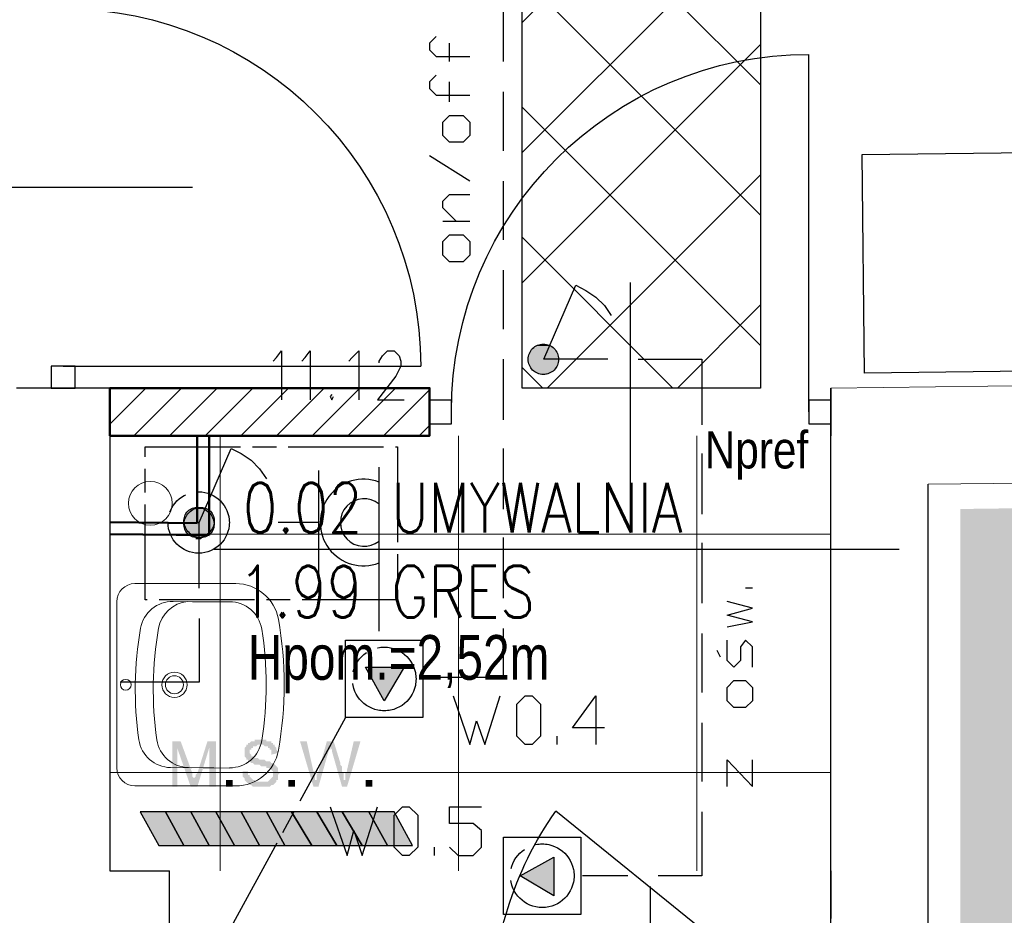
# Model space of a CAD drawing. Header units: millimetres. Extents: x 282377 to 1404227, y -783705 to 1038705.
# Tile 80 of 243: x 377296 to 377543, y 9031 to 9256. Entities that reach past the tile are written whole.
import ezdxf
from ezdxf.enums import TextEntityAlignment as Align

# ---------------------------------------------------------------- set-up
doc = ezdxf.new("R2010")
doc.units = ezdxf.units.MM
doc.linetypes.add('ACAD_ISO08W100', pattern=[36, 24, -3, 6, -3])
doc.layers.add('!!ELEKTRYKA', color=7, linetype='Continuous')
for name, color, linetype, lineweight in [('BA_KS_ist.', 34, 'Continuous', 13), ('PG_WIDOKOWE_CIENKIE', 7, 'Continuous', 18), ('WYPOSAŻENIE GARAŻU', 253, 'Continuous', 5)]:
    doc.layers.add(name, color=color, linetype=linetype, lineweight=lineweight)
doc.styles.add('BIKTC', font='bikromsw.shx', dxfattribs={"width": 0.8})
doc.styles.add('BIKTS', font='bikromsw.shx', dxfattribs={"width": 0.85})
doc.styles.add('ROMANS', font='romans', dxfattribs={"width": 0.7})

# ---------------------------------------------------------------- blocks, each defined once
blk = doc.blocks.new('A$Cf7835451')
at = {"layer": 'PG_WIDOKOWE_CIENKIE', "lineweight": 18}
for p, q in [((29.97, 50.9), (4.55, 50.9)), ((0, 4.55), (0, 46.36)), ((13.56, 46.28), (18.9, 46.36)), ((17.27, 46.25), (17.27, 46.33)), ((18.09, 46.3), (28.43, 46.46)), ((19.09, 46.31), (19.09, 46.36)), ((24.43, 46.36), (21.8, 46.36)), ((21.8, 46.36), (21.8, 46.36)), ((21.82, 46.36), (21.82, 46.36)), ((22.54, 46.36), (22.54, 46.41)), ((23.62, 46.36), (23.62, 46.38)), ((14.2, 4.47), (19.54, 4.55)), ((17.27, 4.51), (17.27, 4.6)), ((28.43, 4.55), (19.09, 4.55)), ((29.97, 0), (4.55, 0))]:
    blk.add_line(p, q, dxfattribs=at)
for centre, radius in [((14.54, 25.45), 3.18), ((14.54, 25.45), 2.27), ((2.27, 25.45), 1.36)]:
    blk.add_circle(centre, radius, dxfattribs=at)
for centre, radius, start, end in [((4.55, 46.36), 4.55, 90, 180), ((29.97, 40), 10.91, 10.2403, 90), ((13.68, 38.1), 8.18, 90.8747, 171.7206), ((18.21, 38.12), 8.18, 90.8747, 171.7206), ((28.43, 38.18), 8.18, 9.1541, 90), ((-50.54, 25.45), 92.72, 349.7597, 10.2403), ((92.84, 26.58), 88.17, 171.7206, 190.0289), ((97.37, 26.6), 88.17, 171.7206, 190.0289), ((-50.54, 25.45), 88.17, 350.8459, 9.1541), ((14.07, 12.65), 8.18, 190.0289, 270.8747), ((18.6, 12.67), 8.18, 190.0289, 264.7924), ((28.43, 12.73), 8.18, 270, 350.8459), ((29.97, 10.91), 10.91, 270, 349.7597), ((4.55, 4.55), 4.55, 180, 270)]:
    blk.add_arc(centre, radius, start, end, dxfattribs=at)
blk = doc.blocks.new('jamb')
blk.add_lwpolyline([(-0.5, -0.5), (-0.5, 0.5), (0.5, 0.5), (0.5, -0.5)], close=True)
blk = doc.blocks.new('dr1h901')
at = {"color": 7}
blk.add_line((-0.5, 0), (-0.5, 1), dxfattribs=at)
blk.add_line((0, 0.3622), (0, -0.2655))
blk.add_arc((-0.5, 0), 1, 0, 90, dxfattribs=at)
blk = doc.blocks.new('A$C6b6b2cc1')
at = {"color": 5, "lineweight": 20}
for p, q in [((17.9, 91), (29.9, 91)), ((17.9, 0), (29.9, 0))]:
    blk.add_line(p, q, dxfattribs=at)
for p, q in [((20.9, 85.5), (20.9, 91)), ((20.9, 91), (26.9, 91)), ((26.9, 91), (26.9, 85.5)), ((26.9, 85.5), (20.9, 85.5))]:
    blk.add_line(p, q)
at = {"color": 0, "extrusion": (0, 0, -1)}
blk.add_line((23.9, 5.5), (75.47, 69.26), dxfattribs=at)
at = {"extrusion": (0, 0, -1)}
blk.add_line((56.49, 45.5), (0, 45.5), dxfattribs=at)
at = {"color": 0, "extrusion": (0, 0, -1)}
blk.add_arc((-23.9, -4.5), 90, 90, 124.9595, dxfattribs=at)
at = {"layer": 'WYPOSAŻENIE GARAŻU', "color": 240, "true_color": 0xed1f24, "xscale": 5.5, "yscale": 5.999999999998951, "zscale": 5.5, "rotation": 90}
blk.add_blockref('jamb', (23.9, 2.75), dxfattribs=at)
blk = doc.blocks.new('bikmet')
blk.add_line((0, 1.65), (0, -1.65))
at = {"style": 'ROMANS', "width": 0.8}
blk.add_attdef('NRPOM', text='', height=1, dxfattribs=at).set_placement((-0.333, 0.333), align=Align.RIGHT)
blk.add_attdef('NWAPOM', (0.25, 0.333), '', height=1, dxfattribs=at)
blk.add_attdef('RAREA', text='', height=1.042, dxfattribs=at).set_placement((-0.333, -0.333), align=Align.TOP_RIGHT)
blk.add_attdef('PODLOGA', text='', height=1.042, dxfattribs=at).set_placement((0.25, -0.333), align=Align.TOP_LEFT)
blk = doc.blocks.new('A$C6810ecfa')
at = {"layer": 'BA_KS_ist.', "color": 18, "linetype": 'Continuous', "lineweight": 20, "ltscale": 25, "true_color": 0x000000}
blk.add_circle((-579.31, 1891.75), 5.5, dxfattribs=at)

msp = doc.modelspace()

# ---------------------------------------------------------------- hatches: boundary and pattern name
at = {"layer": '!!ELEKTRYKA'}
h = msp.add_hatch(dxfattribs=at)
h.set_pattern_fill('ANSI37', color=252, scale=7.3)
h.set_pattern_definition([(45, (324786.384, 41907.945), (-16.388967, 16.388967), []), (135, (324786.384, 41907.945), (-16.388967, -16.388967), [])])
h.paths.add_polyline_path([(377482.02, 9330.77), (377482.02, 9529.17), (377839.89, 9529.17), (377839.89, 9330.77)], flags=16)
h.paths.add_polyline_path([(377422.02, 9163.36), (377422.02, 9589.17), (377886.23, 9589.17), (377886.23, 9571.86), (377899.89, 9571.86), (377899.89, 9270.77), (377482.02, 9270.77), (377482.02, 9163.36)])
at = {"layer": '!!ELEKTRYKA', "lineweight": 18}
h = msp.add_hatch(dxfattribs=at)
h.set_pattern_fill('LINE', color=252, scale=2, angle=45)
h.set_pattern_definition([(45, (324786.384, 41907.945), (-4.49012806, 4.49012806), [])])
h.paths.add_polyline_path([(377398.73, 9163.36), (377318.23, 9163.36), (377318.23, 9151.36), (377398.73, 9151.36)])
at = {"layer": '!!ELEKTRYKA', "lineweight": 20}
h = msp.add_hatch(dxfattribs=at)
h.set_pattern_fill('ANGLE', color=252, scale=2, angle=45)
h.set_pattern_definition([(45, (324804.8, 34798.067), (-9.8782817, 9.8782817), [10.16, -3.81]), (135, (324804.8, 34798.067), (-9.8782817, -9.8782817), [10.16, -3.81])])
h.paths.add_polyline_path([(377532.35, 8788.13), (377324.74, 8788.13), (377324.74, 8239.48), (377963.23, 8239.48), (377963.12, 9138.59), (377912.12, 9137.98), (377912.23, 9137.94), (377532.35, 9132.94)])
at = {"layer": '!!ELEKTRYKA', "linetype": 'ACAD_ISO08W100', "true_color": 0x950000}
for points in [[(377355.94, 9074.93), (377355.94, 9074.93), (377354.67, 9074.93), (377354.67, 9074.51), (377354.24, 9074.51), (377353.82, 9074.51), (377353.82, 9074.51), (377353.4, 9074.09), (377352.97, 9074.09), (377352.97, 9073.66), (377352.55, 9073.66), (377352.55, 9073.24), (377352.55, 9073.24), (377352.13, 9072.82), (377352.13, 9072.82), (377352.13, 9072.39), (377352.13, 9071.97), (377352.13, 9071.55), (377352.13, 9071.55), (377352.13, 9071.12), (377352.13, 9070.7), (377352.13, 9070.7), (377352.55, 9070.28), (377352.55, 9070.28), (377352.55, 9069.85), (377352.97, 9069.85), (377352.97, 9069.43), (377353.4, 9069.43), (377353.82, 9069), (377353.82, 9069), (377353.82, 9069), (377354.24, 9069), (377354.24, 9069), (377354.67, 9068.58), (377355.09, 9068.58), (377355.51, 9068.58), (377355.94, 9068.58), (377356.36, 9068.16), (377356.78, 9068.16), (377356.78, 9068.16), (377357.21, 9068.16), (377357.63, 9068.16), (377357.63, 9067.73), (377358.05, 9067.73), (377358.48, 9067.73), (377358.48, 9067.73), (377358.9, 9067.31), (377358.9, 9067.31), (377358.9, 9067.31), (377359.32, 9066.89), (377359.32, 9066.46), (377359.32, 9066.04), (377359.32, 9066.04), (377359.32, 9065.62), (377359.32, 9065.62), (377358.9, 9065.19), (377358.9, 9065.19), (377358.48, 9064.77), (377358.48, 9064.77), (377358.05, 9064.35), (377357.63, 9064.35), (377357.63, 9064.35), (377357.21, 9064.35), (377356.78, 9064.35), (377356.36, 9064.35), (377352.55, 9064.35), (377352.97, 9063.92), (377352.97, 9063.92), (377353.4, 9063.5), (377353.4, 9063.5), (377353.82, 9063.5), (377353.82, 9063.5), (377354.24, 9063.08), (377354.67, 9063.08), (377354.67, 9063.08), (377355.09, 9063.08), (377355.51, 9063.08), (377355.94, 9063.08), (377356.36, 9063.08), (377356.36, 9063.08), (377356.36, 9063.08), (377356.78, 9063.08), (377357.21, 9063.08), (377357.63, 9063.08), (377358.05, 9063.08), (377358.05, 9063.08), (377358.48, 9063.08), (377358.9, 9063.5), (377358.9, 9063.5), (377359.32, 9063.5), (377359.32, 9063.5), (377359.75, 9063.92), (377359.75, 9063.92), (377360.17, 9064.35), (377360.17, 9064.77), (377360.59, 9064.77), (377360.59, 9065.19), (377360.59, 9065.62), (377360.59, 9065.62), (377360.59, 9066.04), (377361.02, 9066.46), (377361.02, 9066.46), (377360.59, 9066.89), (377360.59, 9067.31), (377360.59, 9067.31), (377360.59, 9067.73), (377360.17, 9068.16), (377360.17, 9068.16), (377359.75, 9068.58), (377359.75, 9068.58), (377359.32, 9069), (377359.32, 9069), (377358.9, 9069), (377358.9, 9069), (377358.48, 9069.43), (377358.48, 9069.43), (377358.05, 9069.43), (377357.63, 9069.43), (377357.63, 9069.43), (377357.21, 9069.85), (377356.78, 9069.85), (377356.36, 9069.85), (377355.94, 9069.85), (377355.51, 9070.28), (377355.09, 9070.28), (377354.67, 9070.28), (377354.67, 9070.28), (377354.24, 9070.7), (377354.24, 9070.7), (377353.82, 9070.7), (377353.82, 9070.7), (377353.82, 9071.12), (377353.4, 9071.55), (377353.4, 9071.97), (377353.4, 9071.97), (377353.4, 9072.39), (377353.82, 9072.39), (377353.82, 9072.82), (377354.24, 9072.82), (377354.24, 9073.24), (377354.67, 9073.24), (377354.67, 9073.24), (377355.09, 9073.24), (377355.51, 9073.66), (377355.94, 9073.66), (377356.36, 9073.66), (377359.75, 9073.66), (377359.32, 9073.66), (377359.32, 9074.09), (377358.9, 9074.09), (377358.9, 9074.51), (377358.48, 9074.51), (377358.48, 9074.51), (377358.05, 9074.51), (377357.63, 9074.51), (377357.63, 9074.93), (377357.21, 9074.93), (377356.78, 9074.93), (377356.36, 9074.93)], [(377336.04, 9074.51), (377333.92, 9074.51), (377333.92, 9063.08), (377335.19, 9063.08), (377335.19, 9072.82)], [(377336.04, 9074.51), (377335.19, 9072.82), (377338.58, 9063.08), (377339.43, 9064.77), (377339.43, 9064.77), (377339.43, 9065.19), (377339.43, 9065.19), (377339, 9065.62), (377339, 9066.04), (377339, 9066.46)], [(377344.93, 9074.51), (377342.81, 9074.51), (377340.27, 9066.46), (377340.27, 9066.46), (377339.85, 9066.04), (377339.85, 9066.04), (377339.85, 9065.62), (377339.43, 9065.19), (377339.43, 9064.77), (377339.43, 9064.77), (377338.58, 9063.08), (377340.27, 9063.08), (377343.24, 9072.82)], [(377359.75, 9073.66), (377356.36, 9073.66), (377356.78, 9073.66), (377357.21, 9073.24), (377357.63, 9073.24), (377357.63, 9073.24), (377358.05, 9073.24), (377358.05, 9072.82), (377358.48, 9072.82), (377358.48, 9072.39), (377358.9, 9072.39), (377358.9, 9071.97), (377358.9, 9071.55), (377358.9, 9071.12), (377360.59, 9071.55), (377360.59, 9071.55), (377360.59, 9071.55), (377360.59, 9071.97), (377360.17, 9072.39), (377360.17, 9072.82), (377360.17, 9072.82), (377359.75, 9073.24), (377359.75, 9073.24)], [(377367.79, 9074.51), (377366.1, 9074.51), (377369.48, 9063.08), (377370.33, 9064.77), (377369.91, 9064.77), (377369.91, 9065.19), (377369.91, 9065.62), (377369.91, 9065.62), (377369.91, 9066.04), (377369.91, 9066.46), (377369.91, 9066.89), (377369.48, 9066.89)], [(377374.56, 9074.51), (377372.87, 9074.51), (377370.75, 9066.89), (377370.75, 9066.89), (377370.75, 9066.46), (377370.33, 9066.46), (377370.33, 9066.04), (377370.33, 9065.62), (377370.33, 9065.19), (377370.33, 9064.77), (377369.48, 9063.08), (377370.75, 9063.08), (377373.29, 9071.97), (377373.29, 9071.97), (377373.29, 9072.39), (377373.72, 9072.39), (377373.72, 9072.82), (377373.72, 9073.24)], [(377374.56, 9074.51), (377373.72, 9073.24), (377373.72, 9073.24), (377373.72, 9073.24), (377373.72, 9072.82), (377374.14, 9072.39), (377374.14, 9071.97), (377376.68, 9063.08), (377377.1, 9064.77), (377377.1, 9064.77), (377377.1, 9065.19), (377377.1, 9065.62), (377377.1, 9066.04), (377377.1, 9066.04), (377377.1, 9066.46), (377376.68, 9066.89), (377376.68, 9067.31), (377376.68, 9067.31), (377376.68, 9067.73), (377376.68, 9068.16), (377376.26, 9068.58), (377376.26, 9069)], [(377381.34, 9074.51), (377379.64, 9074.51), (377377.95, 9067.31), (377377.95, 9066.89), (377377.53, 9066.46), (377377.53, 9066.04), (377377.53, 9066.04), (377377.53, 9065.62), (377377.53, 9065.19), (377377.53, 9064.77), (377377.1, 9064.77), (377376.68, 9063.08), (377377.95, 9063.08)], [(377352.97, 9066.89), (377351.7, 9066.89), (377351.7, 9066.04), (377351.7, 9066.04), (377351.7, 9065.62), (377352.13, 9065.19), (377352.13, 9065.19), (377352.13, 9064.77), (377352.55, 9064.35), (377352.55, 9064.35), (377356.36, 9064.35), (377356.36, 9064.35), (377355.94, 9064.35), (377355.51, 9064.35), (377355.09, 9064.35), (377355.09, 9064.35), (377354.67, 9064.77), (377354.67, 9064.77), (377354.24, 9064.77), (377353.82, 9065.19), (377353.82, 9065.19), (377353.4, 9065.62), (377353.4, 9065.62), (377353.4, 9066.04), (377352.97, 9066.04), (377352.97, 9066.46)]]:
    msp.add_hatch(color=14, dxfattribs=at).paths.add_polyline_path(points)

# ---------------------------------------------------------------- linework, layer by layer
at = {"layer": '!!ELEKTRYKA', "color": 252, "lineweight": 20}
for p, q in [((377539.23, 9163.84), (377499.73, 9163.36)), ((377539.23, 9163.84), (377659.23, 9165.3)), ((377659.23, 9140.79), (377524.23, 9139.16))]:
    msp.add_line(p, q, dxfattribs=at)
at = {"layer": '!!ELEKTRYKA', "color": 252}
for p, q in [((377318.23, 9163.36), (377294.73, 9163.36)), ((377318.23, 9163.36), (377318.23, 9041.86)), ((377499.73, 8816.86), (377499.73, 9163.36)), ((377499.73, 9163.36), (377499.73, 9151.36)), ((377318.23, 9151.36), (377318.23, 9041.86)), ((377524.23, 8795.36), (377524.23, 9139.16)), ((377344.53, 9122.83), (377516.95, 9122.83)), ((377318.23, 9041.86), (377333.23, 9041.86)), ((377333.23, 8999.36), (377333.23, 9041.86)), ((377499.73, 9041.86), (377499.73, 9029.86))]:
    msp.add_line(p, q, dxfattribs=at)
at = {"layer": '!!ELEKTRYKA', "color": 252, "lineweight": 50}
for p, q in [((377340.23, 9151.36), (377340.23, 9129.39)), ((377343.23, 9151.36), (377343.23, 9126.36)), ((377340.23, 9129.39), (377318.26, 9129.61)), ((377343.23, 9126.36), (377318.23, 9126.61))]:
    msp.add_line(p, q, dxfattribs=at)
at = {"layer": '!!ELEKTRYKA', "color": 252, "lineweight": 15, "ltscale": 15}
for p, q in [((377346.03, 9151.36), (377346.03, 9041.86)), ((377406.03, 9151.36), (377406.03, 9041.86)), ((377466.03, 9151.36), (377466.03, 9041.86)), ((377318.23, 9126.61), (377499.73, 9126.61)), ((377318.23, 9066.61), (377499.73, 9066.61))]:
    msp.add_line(p, q, dxfattribs=at)
at = {"layer": '!!ELEKTRYKA', "color": 252}
msp.add_lwpolyline([(377422.02, 9163.36), (377422.02, 9589.17), (377886.23, 9589.17), (377886.23, 9571.86), (377899.89, 9571.86), (377899.89, 9270.77), (377482.02, 9270.77), (377482.02, 9163.36), (377422.02, 9163.36)], dxfattribs=at)
at = {"layer": '!!ELEKTRYKA', "color": 172, "linetype": 'ACAD_ISO08W100', "lineweight": -3, "true_color": 0x0000b8}
for points in [[(377417.32, 9245.54), (377417.32, 9260.36)], [(377400.39, 9251.89), (377398.69, 9250.2), (377398.69, 9248.5), (377400.39, 9246.81), (377408.85, 9246.81)], [(377403.77, 9245.54), (377403.77, 9250.2)], [(377400.39, 9242.15), (377398.69, 9240.46), (377398.69, 9238.77), (377400.39, 9237.07), (377408.85, 9237.07)], [(377403.77, 9235.38), (377403.77, 9240.46)], [(377417.32, 9223.1), (377417.32, 9237.92)], [(377408.85, 9215.48), (377398.69, 9221.83)], [(377417.32, 9200.66), (377417.32, 9215.48)], [(377405.47, 9205.32), (377402.08, 9208.71), (377402.08, 9210.4), (377403.77, 9212.1), (377408.85, 9212.1)], [(377408.85, 9205.32), (377402.08, 9205.32)], [(377417.32, 9178.23), (377417.32, 9193.04)], [(377443.57, 9170.61), (377427.48, 9170.61), (377435.52, 9189.23), (377438.07, 9187.96), (377440.61, 9186.27), (377442.72, 9184.15), (377444.42, 9181.61)], [(377417.32, 9155.37), (377417.32, 9170.61)], [(377451.19, 9170.61), (377467.28, 9170.61), (377467.28, 9154.1)], [(377417.32, 9132.93), (377417.32, 9148.17)], [(377467.28, 9146.9), (377467.28, 9131.66)], [(377417.32, 9110.49), (377417.32, 9125.73)], [(377467.28, 9124.46), (377467.28, 9109.22)], [(377479.98, 9113.03), (377478.28, 9113.03)], [(377473.63, 9103.3), (377479.98, 9104.57), (377473.63, 9106.26), (377479.98, 9107.95), (377473.63, 9109.65)], [(377397.42, 9090.6), (377417.32, 9090.6), (377417.32, 9102.87)], [(377467.28, 9101.6), (377467.28, 9086.79)], [(377479.98, 9093.14), (377479.98, 9098.22), (377478.28, 9099.91), (377477.01, 9098.22), (377477.01, 9094.83), (377475.32, 9093.14), (377473.63, 9094.83), (377473.63, 9099.91)], [(377471.93, 9095.68), (377471.09, 9097.37)], [(377404.62, 9085.94), (377408.85, 9073.66), (377410.55, 9079.59), (377412.66, 9073.66), (377416.47, 9085.94)], [(377442.72, 9077.9), (377434.68, 9077.9), (377440.61, 9085.94), (377440.61, 9073.66)], [(377377.53, 9080.44), (377317.41, 8970.37), (377267.46, 8970.37)], [(377467.28, 9079.17), (377467.28, 9064.35)], [(377430.87, 9073.66), (377430.87, 9075.78)], [(377473.63, 9063.08), (377473.63, 9069.85), (377479.98, 9063.08), (377479.98, 9069.85)], [(377373.72, 9058), (377377.95, 9045.72), (377379.64, 9052.07), (377381.76, 9045.72), (377385.57, 9058)], [(377403.77, 9047.84), (377405.89, 9045.72), (377409.7, 9045.72), (377411.82, 9047.84), (377411.82, 9052.07), (377409.7, 9053.76), (377403.77, 9053.76), (377403.77, 9058), (377411.82, 9058)], [(377467.28, 9056.73), (377467.28, 9040.64), (377456.27, 9040.64)], [(377399.96, 9045.72), (377399.96, 9047.84)], [(377448.65, 9040.64), (377437.22, 9040.64)]]:
    msp.add_lwpolyline(points, dxfattribs=at)
for points in [[(377408.85, 9230.3), (377408.85, 9226.91), (377407.16, 9225.22), (377403.77, 9225.22), (377402.08, 9226.91), (377402.08, 9230.3), (377403.77, 9231.99), (377407.16, 9231.99)], [(377408.85, 9200.24), (377408.85, 9196.85), (377407.16, 9195.16), (377403.77, 9195.16), (377402.08, 9196.85), (377402.08, 9200.24), (377403.77, 9201.94), (377407.16, 9201.94)], [(377397, 9080.44), (377377.53, 9080.44), (377377.53, 9099.91), (377397, 9099.91)], [(377387.26, 9084.67), (377382.61, 9093.14), (377392.34, 9093.14)], [(377479.98, 9088.06), (377479.98, 9084.67), (377478.28, 9082.98), (377475.32, 9082.98), (377473.63, 9084.67), (377473.63, 9088.06), (377475.32, 9089.75), (377478.28, 9089.75)], [(377422.82, 9073.66), (377420.71, 9075.78), (377420.71, 9083.82), (377422.82, 9085.94), (377424.52, 9085.94), (377426.63, 9083.82), (377426.63, 9075.78), (377424.52, 9073.66)], [(377391.92, 9045.72), (377389.8, 9047.84), (377389.8, 9055.88), (377391.92, 9058), (377393.61, 9058), (377395.73, 9055.88), (377395.73, 9047.84), (377393.61, 9045.72)], [(377417.32, 9030.9), (377417.32, 9050.38), (377436.79, 9050.38), (377436.79, 9030.9)], [(377421.55, 9040.64), (377430.02, 9045.3), (377430.02, 9035.56)]]:
    msp.add_lwpolyline(points, close=True, dxfattribs=at)
at = {"layer": '!!ELEKTRYKA', "color": 252}
msp.add_lwpolyline([(377788.23, 9170.53), (377508.25, 9167.14), (377507.58, 9222.13), (377787.56, 9225.53)], close=True, dxfattribs=at)
at = {"layer": '!!ELEKTRYKA', "color": 192, "linetype": 'ACAD_ISO08W100', "lineweight": -3, "true_color": 0x6d00dd}
for points in [[(377359.32, 9170.18), (377360.17, 9171.03), (377361.44, 9172.72), (377361.44, 9160.45)], [(377366.52, 9170.18), (377367.37, 9171.03), (377368.64, 9172.72), (377368.64, 9160.45)], [(377378.37, 9170.18), (377379.22, 9171.03), (377380.91, 9172.72), (377380.91, 9160.45)], [(377385.99, 9169.76), (377385.99, 9170.18), (377386.84, 9171.45), (377387.26, 9171.88), (377388.11, 9172.72), (377389.8, 9172.72), (377390.65, 9171.88), (377391.07, 9171.45), (377391.5, 9170.18), (377391.5, 9168.91), (377391.07, 9168.07), (377390.23, 9166.37), (377385.57, 9160.45), (377392.34, 9160.45)], [(377374.14, 9161.72), (377373.72, 9161.29), (377374.14, 9160.45), (377374.56, 9161.29)]]:
    msp.add_lwpolyline(points, dxfattribs=at)
at = {"layer": '!!ELEKTRYKA', "color": 252, "lineweight": 50}
msp.add_lwpolyline([(377398.73, 9151.36), (377398.73, 9151.36), (377318.23, 9151.36), (377318.23, 9151.36), (377398.73, 9151.36), (377398.73, 9163.36), (377318.23, 9163.36), (377318.23, 9163.36), (377398.73, 9163.36), (377398.73, 9163.36)], dxfattribs=at)
msp.add_lwpolyline([(377318.23, 9163.36), (377398.73, 9163.36), (377398.73, 9151.36), (377318.23, 9151.36)], close=True, dxfattribs=at)
at = {"layer": '!!ELEKTRYKA', "color": 202, "linetype": 'ACAD_ISO08W100', "lineweight": -3, "true_color": 0xa500dd}
msp.add_lwpolyline([(377390.65, 9110.07), (377327.15, 9110.07), (377327.15, 9148.59), (377390.65, 9148.59)], close=True, dxfattribs=at)
for points in [[(377340.7, 9113.03), (377340.7, 9129.54), (377348.74, 9148.17), (377351.28, 9146.9), (377353.82, 9145.21), (377355.94, 9143.09), (377357.63, 9140.55)], [(377340.7, 9105.41), (377340.7, 9089.33), (377320.8, 9089.33)]]:
    msp.add_lwpolyline(points, dxfattribs=at)
at = {"layer": '!!ELEKTRYKA', "color": 202, "linetype": 'Continuous', "lineweight": -3, "true_color": 0xa500dd}
for points in [[(377370.75, 9142.67), (377370.75, 9116)], [(377370.75, 9129.54), (377360.59, 9129.54)]]:
    msp.add_lwpolyline(points, dxfattribs=at)
at = {"layer": '!!ELEKTRYKA', "color": 128, "linetype": 'ACAD_ISO08W100', "lineweight": -3, "true_color": 0x126633}
for points in [[(377336.89, 9048.26), (377332.23, 9056.73), (377325.88, 9056.73), (377330.54, 9048.26)], [(377349.59, 9048.26), (377344.93, 9056.73), (377338.58, 9056.73), (377343.24, 9048.26)], [(377362.29, 9048.26), (377357.63, 9056.73), (377351.28, 9056.73), (377355.94, 9048.26)], [(377375.41, 9048.26), (377370.33, 9056.73), (377363.98, 9056.73), (377369.06, 9048.26)], [(377388.11, 9048.26), (377383.45, 9056.73), (377376.68, 9056.73), (377381.76, 9048.26)]]:
    msp.add_lwpolyline(points, close=True, dxfattribs=at)
at = {"layer": '!!ELEKTRYKA', "color": 40, "linetype": 'ACAD_ISO08W100', "lineweight": -3, "true_color": 0xf8d730}
for points in [[(377343.24, 9048.26), (377338.58, 9056.73), (377332.23, 9056.73), (377336.89, 9048.26)], [(377355.94, 9048.26), (377351.28, 9056.73), (377344.93, 9056.73), (377349.59, 9048.26)], [(377369.06, 9048.26), (377363.98, 9056.73), (377357.63, 9056.73), (377362.29, 9048.26)], [(377381.76, 9048.26), (377376.68, 9056.73), (377370.33, 9056.73), (377375.41, 9048.26)], [(377381.76, 9048.26), (377376.68, 9056.73), (377370.33, 9056.73), (377375.41, 9048.26)], [(377394.46, 9048.26), (377389.8, 9056.73), (377383.45, 9056.73), (377388.11, 9048.26)]]:
    msp.add_lwpolyline(points, close=True, dxfattribs=at)
at = {"layer": '!!ELEKTRYKA', "color": 172, "linetype": 'ACAD_ISO08W100', "lineweight": -3, "true_color": 0x0000b8}
for centre, radius in [((377427.37, 9170.62), 3.83), ((377427.37, 9170.62), 3.83), ((377387.3, 9090.17), 8.01), ((377427.09, 9040.64), 8.01)]:
    msp.add_circle(centre, radius, dxfattribs=at)
at = {"layer": '!!ELEKTRYKA', "color": 202, "linetype": 'ACAD_ISO08W100', "lineweight": -3, "true_color": 0xa500dd}
msp.add_circle((377340.59, 9129.54), 7.72, dxfattribs=at)
at = {"layer": '!!ELEKTRYKA', "color": 202, "linetype": 'Continuous', "lineweight": -3, "true_color": 0xa500dd}
for centre, radius, start, end in [((377382.08, 9129.54), 10.89, 68.9225, 291.0775), ((377382.24, 9129.54), 5.98, 51.1199, 308.8801)]:
    msp.add_arc(centre, radius, start, end, dxfattribs=at)
at = {"layer": '!!ELEKTRYKA', "color": 202, "linetype": 'ACAD_ISO08W100', "lineweight": -3, "true_color": 0xa500dd}
for centre, major_axis, start_param, end_param in [((377340.68, 9129.54), (-2.77, 2.91), 1.595199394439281, 7.878384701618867), ((377340.68, 9129.54), (-2.77, 2.91), 1.595199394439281, 7.878384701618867), ((377340.7, 9129.53), (-2.91, -2.77), 1.5952, 7.878385), ((377340.7, 9129.53), (-2.91, -2.77), 1.5952, 7.878385)]:
    msp.add_ellipse(centre, major_axis=major_axis, ratio=0.889884, start_param=start_param, end_param=end_param, dxfattribs=at)
at = {"layer": '!!ELEKTRYKA', "color": 172, "linetype": 'ACAD_ISO08W100', "lineweight": -3, "true_color": 0x0000b8}
for points in [[(377429.6, 9173.99), (377424.52, 9173.57), (377430.02, 9173.57)], [(377429.6, 9173.99), (377425.36, 9173.99), (377424.52, 9173.57)], [(377428.33, 9174.42), (377425.79, 9173.99), (377428.75, 9173.99)], [(377428.33, 9174.42), (377426.63, 9174.42), (377425.79, 9173.99)], [(377430.44, 9172.72), (377423.67, 9172.3), (377430.87, 9172.3)], [(377430.44, 9172.72), (377424.09, 9172.72), (377423.67, 9172.3)], [(377430.87, 9172.3), (377423.67, 9171.45), (377431.29, 9171.45)], [(377430.87, 9172.3), (377423.67, 9172.3), (377423.67, 9171.45)], [(377431.29, 9171.45), (377423.67, 9170.61), (377431.29, 9170.61)], [(377431.29, 9171.45), (377423.67, 9171.45), (377423.67, 9170.61)], [(377430.02, 9173.57), (377424.09, 9172.72), (377430.44, 9172.72)], [(377430.02, 9173.57), (377424.52, 9173.57), (377424.09, 9172.72)], [(377431.29, 9170.61), (377423.67, 9170.18), (377431.29, 9170.18)], [(377431.29, 9170.61), (377423.67, 9170.61), (377423.67, 9170.18)], [(377431.29, 9170.18), (377423.67, 9169.34), (377430.87, 9169.34)], [(377431.29, 9170.18), (377423.67, 9170.18), (377423.67, 9169.34)], [(377430.87, 9169.34), (377423.67, 9169.34), (377424.09, 9168.49)], [(377430.87, 9169.34), (377424.09, 9168.49), (377430.87, 9168.49)], [(377430.87, 9168.49), (377424.09, 9168.49), (377424.52, 9168.07)], [(377430.87, 9168.49), (377424.52, 9168.07), (377430.44, 9168.07)], [(377430.44, 9168.07), (377424.52, 9168.07), (377424.94, 9167.64)], [(377430.44, 9168.07), (377424.94, 9167.64), (377429.6, 9167.64)], [(377429.6, 9167.64), (377424.94, 9167.64), (377425.79, 9167.22)], [(377429.6, 9167.64), (377425.79, 9167.22), (377429.17, 9167.22)], [(377429.17, 9167.22), (377425.79, 9167.22), (377426.21, 9166.8)], [(377429.17, 9167.22), (377426.21, 9166.8), (377428.33, 9166.8)], [(377382.61, 9093.14), (377392.34, 9093.14), (377387.26, 9084.67)], [(377430.02, 9045.3), (377430.02, 9040.64), (377421.55, 9040.64)], [(377421.55, 9040.64), (377430.02, 9040.64), (377430.02, 9035.56)]]:
    msp.add_solid(points, dxfattribs=at)
at = {"layer": '!!ELEKTRYKA', "color": 202, "linetype": 'ACAD_ISO08W100', "lineweight": -3, "true_color": 0xa500dd}
for points in [[(377337.73, 9131.66), (377344.08, 9131.24), (377337.31, 9131.24)], [(377337.31, 9131.66), (377344.08, 9131.24), (377337.31, 9131.24)], [(377337.31, 9131.66), (377344.08, 9131.66), (377344.08, 9131.24)], [(377337.73, 9131.66), (377344.08, 9131.24), (377337.31, 9131.24)], [(377337.31, 9131.66), (377344.08, 9131.24), (377337.31, 9131.24)], [(377337.31, 9131.66), (377344.08, 9131.66), (377344.08, 9131.24)], [(377338.16, 9132.51), (377343.66, 9132.08), (377337.73, 9132.08)], [(377338.16, 9132.51), (377343.66, 9132.08), (377337.73, 9132.08)], [(377337.73, 9132.08), (377343.66, 9131.66), (377337.73, 9131.66)], [(377337.73, 9132.08), (377343.66, 9132.08), (377343.66, 9131.66)], [(377337.73, 9132.08), (377343.66, 9131.66), (377337.73, 9131.66)], [(377337.73, 9132.08), (377343.24, 9132.08), (377343.66, 9131.66)], [(377337.73, 9132.08), (377343.66, 9131.66), (377337.73, 9131.66)], [(377337.73, 9132.08), (377343.66, 9132.08), (377343.66, 9131.66)], [(377337.73, 9132.08), (377343.66, 9131.66), (377337.73, 9131.66)], [(377337.73, 9132.08), (377343.24, 9132.08), (377343.66, 9131.66)], [(377337.73, 9131.66), (377343.66, 9131.66), (377344.08, 9131.24)], [(377337.73, 9131.66), (377343.66, 9131.66), (377344.08, 9131.24)], [(377339, 9132.93), (377342.81, 9132.51), (377338.16, 9132.51)], [(377339, 9132.93), (377342.81, 9132.51), (377338.16, 9132.51)], [(377338.16, 9132.51), (377343.24, 9132.51), (377343.66, 9132.08)], [(377338.58, 9132.51), (377343.24, 9132.08), (377338.16, 9132.08)], [(377338.16, 9132.51), (377343.24, 9132.51), (377343.66, 9132.08)], [(377338.58, 9132.51), (377343.24, 9132.08), (377338.16, 9132.08)], [(377339, 9132.93), (377342.81, 9132.51), (377338.58, 9132.51)], [(377339, 9132.93), (377342.81, 9132.51), (377338.58, 9132.51)], [(377338.58, 9132.51), (377342.81, 9132.51), (377343.24, 9132.08)], [(377338.58, 9132.51), (377342.81, 9132.51), (377343.24, 9132.08)], [(377339, 9132.93), (377342.39, 9132.93), (377342.81, 9132.51)], [(377339, 9132.93), (377342.39, 9132.93), (377342.81, 9132.51)], [(377339, 9132.93), (377342.39, 9132.93), (377342.81, 9132.51)], [(377339, 9132.93), (377342.39, 9132.93), (377342.81, 9132.51)], [(377339.85, 9133.35), (377341.97, 9132.93), (377339.43, 9132.93)], [(377339.85, 9133.35), (377341.97, 9132.93), (377339.43, 9132.93)], [(377340.27, 9133.35), (377341.54, 9132.93), (377339.85, 9132.93)], [(377339.85, 9133.35), (377341.54, 9133.35), (377341.97, 9132.93)], [(377340.27, 9133.35), (377341.54, 9132.93), (377339.85, 9132.93)], [(377339.85, 9133.35), (377341.54, 9133.35), (377341.97, 9132.93)], [(377340.27, 9133.35), (377341.12, 9133.35), (377341.54, 9132.93)], [(377340.27, 9133.35), (377341.12, 9133.35), (377341.54, 9132.93)], [(377337.31, 9131.24), (377344.51, 9130.81), (377336.89, 9130.81)], [(377337.31, 9131.24), (377344.51, 9130.81), (377336.89, 9130.81)], [(377336.89, 9130.81), (377344.51, 9130.39), (377336.89, 9130.39)], [(377336.89, 9130.81), (377344.51, 9130.81), (377344.51, 9130.39)], [(377337.31, 9130.81), (377344.51, 9130.39), (377336.89, 9130.39)], [(377336.89, 9130.81), (377344.51, 9130.39), (377336.89, 9130.39)], [(377336.89, 9130.81), (377344.51, 9130.81), (377344.51, 9130.39)], [(377337.31, 9130.81), (377344.51, 9130.39), (377336.89, 9130.39)], [(377336.89, 9130.39), (377344.51, 9129.97), (377336.89, 9129.97)], [(377336.89, 9130.39), (377344.51, 9130.39), (377344.51, 9129.97)], [(377336.89, 9130.39), (377344.51, 9129.97), (377336.89, 9129.97)], [(377336.89, 9130.39), (377344.51, 9130.39), (377344.51, 9129.97)], [(377336.89, 9130.39), (377344.51, 9129.97), (377336.89, 9129.97)], [(377336.89, 9130.39), (377344.51, 9130.39), (377344.51, 9129.97)], [(377336.89, 9130.39), (377344.51, 9129.97), (377336.89, 9129.97)], [(377336.89, 9130.39), (377344.51, 9130.39), (377344.51, 9129.97)], [(377336.89, 9129.97), (377344.51, 9129.12), (377336.89, 9129.12)], [(377336.89, 9129.97), (377344.51, 9129.97), (377344.51, 9129.12)], [(377336.89, 9129.97), (377344.51, 9129.54), (377336.89, 9129.54)], [(377336.89, 9129.97), (377344.51, 9129.97), (377344.51, 9129.54)], [(377336.89, 9129.97), (377344.51, 9129.12), (377336.89, 9129.12)], [(377336.89, 9129.97), (377344.51, 9129.97), (377344.51, 9129.12)], [(377336.89, 9129.97), (377344.51, 9129.54), (377336.89, 9129.54)], [(377336.89, 9129.97), (377344.51, 9129.97), (377344.51, 9129.54)], [(377336.89, 9129.54), (377344.51, 9128.7), (377336.89, 9128.7)], [(377336.89, 9129.54), (377344.51, 9129.54), (377344.51, 9128.7)], [(377336.89, 9129.54), (377344.51, 9128.7), (377336.89, 9128.7)], [(377336.89, 9129.54), (377344.51, 9129.54), (377344.51, 9128.7)], [(377336.89, 9129.12), (377344.51, 9128.7), (377336.89, 9128.7)], [(377336.89, 9129.12), (377344.51, 9129.12), (377344.51, 9128.7)], [(377336.89, 9129.12), (377344.51, 9128.7), (377336.89, 9128.7)], [(377336.89, 9129.12), (377344.51, 9129.12), (377344.51, 9128.7)], [(377337.31, 9131.24), (377344.08, 9131.24), (377344.51, 9130.81)], [(377337.31, 9131.24), (377344.08, 9130.81), (377337.31, 9130.81)], [(377337.31, 9131.24), (377344.08, 9131.24), (377344.08, 9130.81)], [(377337.31, 9131.24), (377344.08, 9131.24), (377344.51, 9130.81)], [(377337.31, 9131.24), (377344.08, 9130.81), (377337.31, 9130.81)], [(377337.31, 9131.24), (377344.08, 9131.24), (377344.08, 9130.81)], [(377337.31, 9130.81), (377344.08, 9130.81), (377344.51, 9130.39)], [(377337.31, 9130.81), (377344.08, 9130.81), (377344.51, 9130.39)], [(377336.89, 9128.7), (377344.51, 9128.27), (377336.89, 9128.27)], [(377336.89, 9128.7), (377344.51, 9128.7), (377344.51, 9128.27)], [(377336.89, 9128.7), (377344.51, 9128.27), (377336.89, 9128.27)], [(377336.89, 9128.7), (377344.51, 9128.7), (377344.51, 9128.27)], [(377336.89, 9128.7), (377344.51, 9128.27), (377336.89, 9128.27)], [(377336.89, 9128.7), (377344.51, 9128.7), (377344.51, 9128.27)], [(377336.89, 9128.7), (377344.51, 9128.27), (377336.89, 9128.27)], [(377336.89, 9128.7), (377344.51, 9128.7), (377344.51, 9128.27)], [(377336.89, 9128.27), (377344.08, 9127.85), (377337.31, 9127.85)], [(377336.89, 9128.27), (377344.51, 9128.27), (377344.08, 9127.85)], [(377336.89, 9128.27), (377344.51, 9127.85), (377336.89, 9127.85)], [(377336.89, 9128.27), (377344.51, 9128.27), (377344.51, 9127.85)], [(377336.89, 9128.27), (377344.08, 9127.85), (377337.31, 9127.85)], [(377336.89, 9128.27), (377344.51, 9128.27), (377344.08, 9127.85)], [(377336.89, 9128.27), (377344.51, 9127.85), (377336.89, 9127.85)], [(377336.89, 9128.27), (377344.51, 9128.27), (377344.51, 9127.85)], [(377336.89, 9127.85), (377344.08, 9127.43), (377337.31, 9127.43)], [(377336.89, 9127.85), (377344.51, 9127.85), (377344.08, 9127.43)], [(377336.89, 9127.85), (377344.08, 9127.43), (377337.31, 9127.43)], [(377336.89, 9127.85), (377344.51, 9127.85), (377344.08, 9127.43)], [(377337.31, 9127.85), (377344.08, 9127), (377337.31, 9127)], [(377337.31, 9127.85), (377344.08, 9127.85), (377344.08, 9127)], [(377337.31, 9127.85), (377344.08, 9127), (377337.31, 9127)], [(377337.31, 9127.85), (377344.08, 9127.85), (377344.08, 9127)], [(377337.31, 9127.43), (377343.66, 9127), (377337.73, 9127)], [(377337.31, 9127.43), (377344.08, 9127.43), (377343.66, 9127)], [(377337.31, 9127.43), (377343.66, 9127), (377337.73, 9127)], [(377337.31, 9127.43), (377344.08, 9127.43), (377343.66, 9127)], [(377337.73, 9127), (377343.24, 9126.58), (377337.73, 9126.58)], [(377337.73, 9127), (377343.66, 9127), (377343.24, 9126.58)], [(377337.73, 9127), (377343.66, 9126.58), (377337.73, 9126.58)], [(377337.73, 9127), (377343.66, 9127), (377343.66, 9126.58)], [(377337.73, 9127), (377343.24, 9126.58), (377337.73, 9126.58)], [(377337.73, 9127), (377343.66, 9127), (377343.24, 9126.58)], [(377337.73, 9127), (377343.66, 9126.58), (377337.73, 9126.58)], [(377337.73, 9127), (377343.66, 9127), (377343.66, 9126.58)], [(377337.73, 9126.58), (377343.24, 9126.16), (377338.16, 9126.16)], [(377337.73, 9126.58), (377343.66, 9126.58), (377343.24, 9126.16)], [(377337.73, 9126.58), (377343.24, 9126.16), (377338.16, 9126.16)], [(377337.73, 9126.58), (377343.66, 9126.58), (377343.24, 9126.16)], [(377338.16, 9126.58), (377342.81, 9126.16), (377338.58, 9126.16)], [(377338.16, 9126.58), (377343.24, 9126.58), (377342.81, 9126.16)], [(377338.16, 9126.58), (377342.81, 9126.16), (377338.58, 9126.16)], [(377338.16, 9126.58), (377343.24, 9126.58), (377342.81, 9126.16)], [(377338.16, 9126.16), (377342.39, 9125.73), (377339, 9125.73)], [(377338.16, 9126.16), (377342.81, 9126.16), (377342.39, 9125.73)], [(377338.16, 9126.16), (377342.39, 9125.73), (377339, 9125.73)], [(377338.16, 9126.16), (377342.81, 9126.16), (377342.39, 9125.73)], [(377338.58, 9126.16), (377342.39, 9125.73), (377339, 9125.73)], [(377338.58, 9126.16), (377342.81, 9126.16), (377342.39, 9125.73)], [(377338.58, 9126.16), (377342.39, 9125.73), (377339, 9125.73)], [(377338.58, 9126.16), (377342.81, 9126.16), (377342.39, 9125.73)], [(377339.85, 9125.73), (377341.12, 9125.31), (377339.85, 9125.31)], [(377339.85, 9125.73), (377341.54, 9125.73), (377341.12, 9125.31)], [(377339.85, 9125.73), (377341.12, 9125.31), (377340.27, 9125.31)], [(377339.85, 9125.73), (377341.54, 9125.73), (377341.12, 9125.31)], [(377339.85, 9125.73), (377341.12, 9125.31), (377339.85, 9125.31)], [(377339.85, 9125.73), (377341.54, 9125.73), (377341.12, 9125.31)], [(377339.85, 9125.73), (377341.12, 9125.31), (377340.27, 9125.31)], [(377339.85, 9125.73), (377341.54, 9125.73), (377341.12, 9125.31)]]:
    msp.add_solid(points, dxfattribs=at)
at = {"layer": '!!ELEKTRYKA', "color": 14, "linetype": 'ACAD_ISO08W100', "lineweight": -3, "true_color": 0x950000}
for points in [[(377344.93, 9074.51), (377343.24, 9072.82), (377344.93, 9063.08), (377343.24, 9063.08)], [(377347.47, 9063.08), (377347.47, 9064.77), (377349.16, 9063.08), (377349.16, 9064.77)], [(377363.13, 9063.08), (377363.13, 9064.77), (377364.83, 9063.08), (377364.83, 9064.77)], [(377382.61, 9063.08), (377382.61, 9064.77), (377384.3, 9063.08), (377384.3, 9064.77)]]:
    msp.add_solid(points, dxfattribs=at)
at = {"layer": '!!ELEKTRYKA', "color": 128, "linetype": 'ACAD_ISO08W100', "lineweight": -3, "true_color": 0x126633}
for points in [[(377336.89, 9048.26), (377325.88, 9056.73), (377332.23, 9056.73)], [(377336.89, 9048.26), (377330.54, 9048.26), (377325.88, 9056.73)], [(377349.59, 9048.26), (377338.58, 9056.73), (377344.93, 9056.73)], [(377349.59, 9048.26), (377343.24, 9048.26), (377338.58, 9056.73)], [(377362.29, 9048.26), (377351.28, 9056.73), (377357.63, 9056.73)], [(377362.29, 9048.26), (377355.94, 9048.26), (377351.28, 9056.73)], [(377375.41, 9048.26), (377363.98, 9056.73), (377370.33, 9056.73)], [(377375.41, 9048.26), (377369.06, 9048.26), (377363.98, 9056.73)], [(377388.11, 9048.26), (377376.68, 9056.73), (377383.45, 9056.73)], [(377388.11, 9048.26), (377381.76, 9048.26), (377376.68, 9056.73)]]:
    msp.add_solid(points, dxfattribs=at)
at = {"layer": '!!ELEKTRYKA', "color": 40, "linetype": 'ACAD_ISO08W100', "lineweight": -3, "true_color": 0xf8d730}
for points in [[(377343.24, 9048.26), (377332.23, 9056.73), (377338.58, 9056.73)], [(377343.24, 9048.26), (377336.89, 9048.26), (377332.23, 9056.73)], [(377355.94, 9048.26), (377344.93, 9056.73), (377351.28, 9056.73)], [(377355.94, 9048.26), (377349.59, 9048.26), (377344.93, 9056.73)], [(377369.06, 9048.26), (377357.63, 9056.73), (377363.98, 9056.73)], [(377369.06, 9048.26), (377362.29, 9048.26), (377357.63, 9056.73)], [(377381.76, 9048.26), (377370.33, 9056.73), (377376.68, 9056.73)], [(377381.76, 9048.26), (377375.41, 9048.26), (377370.33, 9056.73)], [(377381.76, 9048.26), (377370.33, 9056.73), (377376.68, 9056.73)], [(377381.76, 9048.26), (377375.41, 9048.26), (377370.33, 9056.73)], [(377394.46, 9048.26), (377383.45, 9056.73), (377389.8, 9056.73)], [(377394.46, 9048.26), (377388.11, 9048.26), (377383.45, 9056.73)]]:
    msp.add_solid(points, dxfattribs=at)

# ---------------------------------------------------------------- block references
at = {"layer": '!!ELEKTRYKA', "color": 252}
msp.add_blockref('A$C6810ecfa', (377907.73, 7242.62), dxfattribs=at)
for name, p, xscale, yscale, zscale, rotation in [('dr1h901', (377306.48, 9213.86), -90, 90, -90, 270), ('jamb', (377306.48, 9166.11), -5.5, 5.999999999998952, 5.5, 89.99999999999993), ('jamb', (377401.48, 9157.36), -5.5, 5.999999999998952, 5.5, 180), ('jamb', (377496.98, 9157.36), -5.5, 5.999999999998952, 5.5, 180)]:
    msp.add_blockref(name, p, dxfattribs=dict(at, xscale=xscale, yscale=yscale, zscale=zscale, rotation=rotation))
at = {"layer": '!!ELEKTRYKA', "color": 252, "xscale": -90, "yscale": 90, "zscale": -90}
msp.add_blockref('dr1h901', (377449.23, 9157.36), dxfattribs=at)
at = {"layer": '!!ELEKTRYKA', "color": 252, "xscale": 12.5, "yscale": 12.5, "zscale": 12.5}
msp.add_blockref('bikmet', (377385.95, 9122.83), dxfattribs=at).add_auto_attribs({'NRPOM': '0.02', 'NWAPOM': 'UMYWALNIA', 'RAREA': '1.99', 'PODLOGA': 'GRES'})
at = {"layer": '!!ELEKTRYKA', "color": 252, "lineweight": 30, "xscale": -1, "rotation": 180}
msp.add_blockref('A$Cf7835451', (377319.96, 9114.16), dxfattribs=at)
at = {"layer": '!!ELEKTRYKA', "color": 252, "lineweight": 20, "rotation": 90.00000000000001}
msp.add_blockref('A$C6b6b2cc1', (377499.73, 8981.47), dxfattribs=at)

# ---------------------------------------------------------------- texts
at = {"layer": '!!ELEKTRYKA', "color": 252, "insert": (377467.98, 9152.52), "char_height": 9.375, "width": 793.7526, "attachment_point": 1, "style": 'BIKTS'}
msp.add_mtext('Npref', dxfattribs=at)
at = {"layer": '!!ELEKTRYKA', "color": 252, "insert": (377352.96, 9101.22), "char_height": 11.25, "width": 976.0193, "attachment_point": 1, "rotation": 360, "style": 'BIKTC'}
msp.add_mtext('Hpom.=2,52m', dxfattribs=at)

doc.saveas('drawing.dxf')
